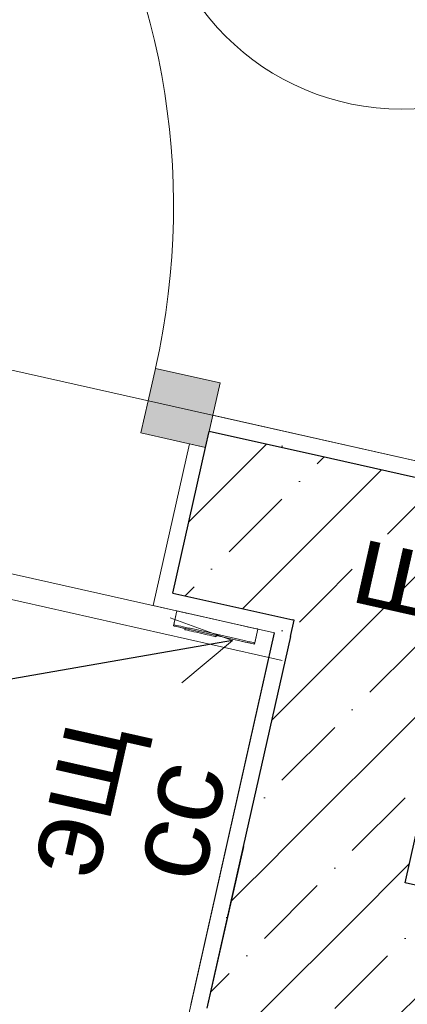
# Model space of a CAD drawing. Header units: millimetres. Extents: x -7218036 to -6523761, y 6117771 to 6337028.
# Tile 118 of 223: x -7154240 to -7153772, y 6136998 to 6138186. Entities that reach past the tile are written whole.
import ezdxf
from ezdxf.enums import TextEntityAlignment as Align

# ---------------------------------------------------------------- set-up
doc = ezdxf.new("R2010")
doc.units = ezdxf.units.MM
doc.header["$MEASUREMENT"] = 0
doc.linetypes.add('Штрихпунктирная', pattern=[670.277762, 352.777767, -176.388884, 0, -141.111112])
for name, color, linetype in [('S - квартира_помещение.АР', 7, 'Continuous'), ('S - МОП.АР', 7, 'Continuous'), ('АР-Стены_внутренние_пилоны.АР', 7, 'Continuous'), ('АР-Чертеж-Оси_Осевые размеры.АР', 7, 'Continuous'), ('АР-Чертеж-Размеры.АР', 7, 'Continuous')]:
    doc.layers.add(name, color=color, linetype=linetype)
for name, color, linetype, lineweight in [('АР-Мебель_Оборудование_Технология.АР_Ном._пера__101', 252, 'Continuous', 0), ('АР-Стены_внутренние_пилоны.АР_Ном._пера__1', 7, 'Continuous', 15), ('АР-Чертеж-Оси_Осевые размеры.АР_Ном._пера__120', 7, 'Continuous', 0), ('АР-Чертеж-Размеры.АР_Ном._пера__1', 7, 'Continuous', 0), ('Двери Archicad_Ном._пера__120', 7, 'Continuous', 0), ('ИОС-Шахты и отверстия.АР_Ном._пера__1', 7, 'Continuous', 0), ('Паспорта Зон Archicad_Ном._пера__1', 7, 'Continuous', 0)]:
    doc.layers.add(name, color=color, linetype=linetype, lineweight=lineweight)
doc.styles.add('РЎР“Р•РќР•Р\xa0Р\x98Р\xa0_РЎРўР\x98Р›Р¬_1', font='txt')
doc.styles.add('РЎР“Р•РќР•Р\xa0Р\x98Р\xa0_РЎРўР\x98Р›Р¬_2', font='GOTHIC.TTF')
doc.styles.add('РЎР“Р•РќР•Р\xa0Р\x98Р\xa0_РЎРўР\x98Р›Р¬_8', font='arial.ttf')
doc.dimstyles.new('СГЕНЕРИР_СТИЛЬ__2', dxfattribs={"dimtxt": 150, "dimasz": 142.5, "dimexe": 0.18, "dimexo": 0.0625, "dimgap": 0, "dimtad": 1, "dimdec": 0, "dimzin": 0, "dimdsep": 46, "dimtxsty": 'РЎР“Р•РќР•Р\xa0Р\x98Р\xa0_РЎРўР\x98Р›Р¬_2', "dimblk": 'ARROWHEAD_6', "dimblk1": 'ARROWHEAD_6', "dimblk2": 'ARROWHEAD_6', "dimcen": 0.09, "dimse1": 1, "dimse2": 1, "dimclrd": 7, "dimclre": 7, "dimclrt": 7, "dimazin": 0, "dimtfac": 1, "dimtdec": 4, "dimtmove": 2, "dimatfit": 3, "dimfxl": 1, "dimtolj": 1, "dimtzin": 0, "dimarcsym": 0})
doc.dimstyles.new('СГЕНЕРИР_СТИЛЬ__6', dxfattribs={"dimtxt": 0.18, "dimasz": 76, "dimexe": 0.18, "dimexo": 0.0625, "dimgap": 0, "dimtad": 0, "dimtih": 1, "dimtoh": 1, "dimdec": 4, "dimzin": 0, "dimdsep": 46, "dimcen": 0.09, "dimadec": 0, "dimazin": 0, "dimtfac": 1, "dimtdec": 4, "dimtmove": 0, "dimatfit": 3, "dimldrblk": 'ARROWHEAD_14', "dimfxl": 1, "dimtolj": 1, "dimtzin": 0, "dimarcsym": 0})
pattern_1 = [(45, (-6566190.34, 6562677.8), (-84.852814, 84.852814), []), (45, (-6566232.77, 6562720.22), (-84.852814, 84.852814), [90, -30, 0, -30])]
pattern_2 = [(45, (-6566190.34, 6563027.8), (-111.369318, 111.369318), [0, -105, 0, -157.5]), (110, (-6565840.34, 6563027.8), (148.001588, 53.868173), [0, -77, 0, -133])]

# ---------------------------------------------------------------- blocks, each defined once
blk = doc.blocks.new('Коридор_3_26_7', base_point=(-7152999.4, 6138291.9))
at = {"layer": 'Паспорта Зон Archicad_Ном._пера__1', "color": 7, "linetype": 'Continuous', "lineweight": 0}
blk.add_circle((-7153779, 6138378.3), 300, dxfattribs=at)
at = {"layer": 'Паспорта Зон Archicad_Ном._пера__1', "color": 7, "lineweight": 0, "style": 'РЎР“Р•РќР•Р\xa0Р\x98Р\xa0_РЎРўР\x98Р›Р¬_1'}
blk.add_attdef('ROOM_NUMBER', text='', height=250, rotation=347.3424, dxfattribs=at).set_placement((-7153779, 6138363.4), align=Align.MIDDLE_CENTER)
blk = doc.blocks.new('Стена_25_7', base_point=(-7151193.8, 6136452))
at = {"layer": 'АР-Стены_внутренние_пилоны.АР', "linetype": 'Continuous', "lineweight": 0, "true_color": 0x000000}
h = blk.add_hatch(dxfattribs=at)
h.set_pattern_fill('ЖЕЛЕЗОБЕТОН__PROJECT__0007', color=18, style=0, pattern_type=2)
h.set_pattern_definition(pattern_1)
h.paths.add_polyline_path([(-7153969.9, 6137188.2), (-7154013.8, 6136993), (-7153774.8, 6137144.4)])
h = blk.add_hatch(dxfattribs=at)
h.set_pattern_fill('ЖЕЛЕЗОБЕТОН__PROJECT__0007', color=18, style=0, pattern_type=2)
h.set_pattern_definition(pattern_1)
h.paths.add_polyline_path([(-7153774.8, 6137144.4), (-7154013.8, 6136993), (-7153818.6, 6136949.2)])
h = blk.add_hatch(dxfattribs=at)
h.set_pattern_fill('ЖЕЛЕЗОБЕТОН__PROJECT__0007', color=18, style=0, pattern_type=2)
h.set_pattern_definition(pattern_1)
h.paths.add_polyline_path([(-7153774.8, 6137144.4), (-7153818.6, 6136949.2), (-7151320.9, 6136388.3), (-7151277, 6136583.4)])
at = {"layer": 'АР-Стены_внутренние_пилоны.АР_Ном._пера__1', "color": 7, "linetype": 'Continuous', "lineweight": 30}
blk.add_line((-7153969.9, 6137188.2), (-7154013.8, 6136993), dxfattribs=at)
at = {"layer": 'АР-Стены_внутренние_пилоны.АР_Ном._пера__1', "color": 7, "linetype": 'Continuous', "lineweight": 30, "flags": 128}
blk.add_lwpolyline([(-7151277, 6136583.4), (-7153774.8, 6137144.4)], dxfattribs=at)
blk = doc.blocks.new('Металлическая Дверь 23[9]_7', base_point=(-6566190.3, 6562677.8))
at = {"layer": 'Двери Archicad_Ном._пера__120', "linetype": 'Continuous', "lineweight": 0, "true_color": 0xffffff}
blk.add_hatch(color=7, dxfattribs=at).paths.add_polyline_path([(-7154093.6, 6137687.4), (-7154015.5, 6137669.9), (-7153998, 6137747.9), (-7154076, 6137765.4), (-7154084.8, 6137726.4)])
at = {"layer": 'Двери Archicad_Ном._пера__120', "color": 7, "linetype": 'Continuous', "lineweight": 0}
for p, q in [((-7154084.8, 6137726.4), (-7154076, 6137765.4)), ((-7154076, 6137765.4), (-7153998, 6137747.9)), ((-7153998, 6137747.9), (-7154015.5, 6137669.9)), ((-7154093.6, 6137687.4), (-7154084.8, 6137726.4)), ((-7154011.1, 6137689.4), (-7154006.7, 6137708.9)), ((-7154011.1, 6137689.4), (-7154006.7, 6137708.9)), ((-7154015.5, 6137669.9), (-7154011.1, 6137689.4)), ((-7154015.5, 6137669.9), (-7154011.1, 6137689.4)), ((-7154015.5, 6137669.9), (-7154093.6, 6137687.4)), ((-7154035, 6137674.2), (-7154078.9, 6137479.1)), ((-7154059.3, 6137474.7), (-7154078.9, 6137479.1))]:
    blk.add_line(p, q, dxfattribs=at)
blk.add_arc((-7154944.4, 6137960.5), 890, 347.3419, 167.3417, dxfattribs=at)
blk = doc.blocks.new('Стена_26_7', base_point=(-7153798.9, 6137539.2))
at = {"layer": 'АР-Стены_внутренние_пилоны.АР', "linetype": 'Continuous', "lineweight": 0, "true_color": 0x000000}
h = blk.add_hatch(dxfattribs=at)
h.set_pattern_fill('ШТУКАТУРКА__ГИПС_01_0007', color=18, style=0, pattern_type=2)
h.set_pattern_definition(pattern_2)
h.paths.add_polyline_path([(-7154006.7, 6137708.9), (-7154011.1, 6137689.4), (-7153687.5, 6137616.7), (-7153665.2, 6137632.2)])
h = blk.add_hatch(dxfattribs=at)
h.set_pattern_fill('ЖЕЛЕЗОБЕТОН__PROJECT__0007', color=18, style=0, pattern_type=2)
h.set_pattern_definition(pattern_1)
h.paths.add_polyline_path([(-7154015.5, 6137669.9), (-7154055, 6137494.2), (-7153910.2, 6137461.7), (-7153908.2, 6137463.1), (-7153864.8, 6137656.5), (-7154011.1, 6137689.4)])
h = blk.add_hatch(dxfattribs=at)
h.set_pattern_fill('ШТУКАТУРКА__ГИПС_01_0007', color=18, style=0, pattern_type=2)
h.set_pattern_definition(pattern_2)
h.paths.add_polyline_path([(-7154059.3, 6137474.7), (-7154055, 6137494.2), (-7154015.5, 6137669.9), (-7154035, 6137674.2), (-7154078.9, 6137479.1)])
h = blk.add_hatch(dxfattribs=at)
h.set_pattern_fill('ЖЕЛЕЗОБЕТОН__PROJECT__0007', color=18, style=0, pattern_type=2)
h.set_pattern_definition(pattern_1)
h.paths.add_polyline_path([(-7153908.2, 6137463.1), (-7153687.5, 6137616.7), (-7153864.8, 6137656.5)])
h = blk.add_hatch(dxfattribs=at)
h.set_pattern_fill('ЖЕЛЕЗОБЕТОН__PROJECT__0007', color=18, style=0, pattern_type=2)
h.set_pattern_definition(pattern_1)
h.paths.add_polyline_path([(-7153713.4, 6137417.5), (-7153669.6, 6137612.7), (-7153687.5, 6137616.7), (-7153908.2, 6137463.1), (-7153908.6, 6137461.4)])
h = blk.add_hatch(dxfattribs=at)
h.set_pattern_fill('ШТУКАТУРКА__ГИПС_01_0007', color=18, style=0, pattern_type=2)
h.set_pattern_definition(pattern_2)
h.paths.add_polyline_path([(-7154059.3, 6137474.7), (-7153932.5, 6137446.2), (-7153928.1, 6137465.7), (-7154055, 6137494.2)])
h = blk.add_hatch(dxfattribs=at)
h.set_pattern_fill('ШТУКАТУРКА__ГИПС_01_0007', color=18, style=0, pattern_type=2)
h.set_pattern_definition(pattern_2)
h.paths.add_polyline_path([(-7153932.5, 6137446.2), (-7153910.2, 6137461.7), (-7153928.1, 6137465.7)])
h = blk.add_hatch(dxfattribs=at)
h.set_pattern_fill('ЖЕЛЕЗОБЕТОН__PROJECT__0007', color=18, style=0, pattern_type=2)
h.set_pattern_definition(pattern_1)
h.paths.add_polyline_path([(-7153908.6, 6137461.4), (-7153908.2, 6137463.1), (-7153910.2, 6137461.7)])
h = blk.add_hatch(dxfattribs=at)
h.set_pattern_fill('ШТУКАТУРКА__ГИПС_01_0007', color=18, style=0, pattern_type=2)
h.set_pattern_definition(pattern_2)
h.paths.add_polyline_path([(-7153932.5, 6137446.2), (-7153913, 6137441.8), (-7153908.6, 6137461.4), (-7153910.2, 6137461.7)])
at = {"layer": 'АР-Стены_внутренние_пилоны.АР_Ном._пера__1', "color": 7, "linetype": 'Continuous', "lineweight": 0}
for p, q in [((-7154011.1, 6137689.4), (-7154006.7, 6137708.9)), ((-7154035, 6137674.2), (-7154078.9, 6137479.1)), ((-7154015.5, 6137669.9), (-7154035, 6137674.2)), ((-7154059.3, 6137474.7), (-7154078.9, 6137479.1))]:
    blk.add_line(p, q, dxfattribs=at)
at = {"layer": 'АР-Стены_внутренние_пилоны.АР_Ном._пера__1', "color": 7, "linetype": 'Continuous', "lineweight": 30}
for p, q in [((-7154015.5, 6137669.9), (-7154011.1, 6137689.4)), ((-7153864.8, 6137656.5), (-7154011.1, 6137689.4)), ((-7154055, 6137494.2), (-7154015.5, 6137669.9)), ((-7153687.5, 6137616.7), (-7153864.8, 6137656.5)), ((-7154055, 6137494.2), (-7153910.2, 6137461.7)), ((-7153913, 6137441.8), (-7153908.6, 6137461.4)), ((-7153908.6, 6137461.4), (-7153910.2, 6137461.7))]:
    blk.add_line(p, q, dxfattribs=at)
at = {"layer": 'АР-Стены_внутренние_пилоны.АР_Ном._пера__1', "color": 7, "linetype": 'Continuous', "lineweight": 0, "flags": 128}
for points in [[(-7153665.2, 6137632.2), (-7154006.7, 6137708.9)], [(-7154059.3, 6137474.7), (-7153932.5, 6137446.2)]]:
    blk.add_lwpolyline(points, dxfattribs=at)
at = {"layer": 'Двери Archicad_Ном._пера__120', "color": 7, "linetype": 'Continuous', "lineweight": 0}
blk.add_blockref('Металлическая Дверь 23[9]_7', (-6566190.3, 6562677.8), dxfattribs=at)
blk = doc.blocks.new('Стена_45_7', base_point=(-7153906.2, 6137061.1))
at = {"layer": 'АР-Стены_внутренние_пилоны.АР', "linetype": 'Continuous', "lineweight": 0, "true_color": 0x000000}
h = blk.add_hatch(dxfattribs=at)
h.set_pattern_fill('ЖЕЛЕЗОБЕТОН__PROJECT__0007', color=18, style=0, pattern_type=2)
h.set_pattern_definition(pattern_1)
h.paths.add_polyline_path([(-7153908.6, 6137461.4), (-7153969.9, 6137188.2), (-7153774.8, 6137144.4), (-7153713.4, 6137417.5)])
h = blk.add_hatch(dxfattribs=at)
h.set_pattern_fill('ШТУКАТУРКА__ГИПС_01_0007', color=18, style=0, pattern_type=2)
h.set_pattern_definition(pattern_2)
h.paths.add_polyline_path([(-7153932.5, 6137446.2), (-7154033.3, 6136997.4), (-7154013.8, 6136993), (-7153913, 6137441.8)])
at = {"layer": 'АР-Стены_внутренние_пилоны.АР_Ном._пера__1', "color": 7, "linetype": 'Continuous', "lineweight": 30}
for p, q in [((-7153913, 6137441.8), (-7153908.6, 6137461.4)), ((-7153913, 6137441.8), (-7153969.9, 6137188.2)), ((-7153969.9, 6137188.2), (-7154013.8, 6136993))]:
    blk.add_line(p, q, dxfattribs=at)
at = {"layer": 'АР-Стены_внутренние_пилоны.АР_Ном._пера__1', "color": 7, "linetype": 'Continuous', "lineweight": 0, "flags": 128}
blk.add_lwpolyline([(-7153932.5, 6137446.2), (-7154033.3, 6136997.4)], dxfattribs=at)
at = {"layer": 'АР-Стены_внутренние_пилоны.АР_Ном._пера__1', "color": 7, "linetype": 'Continuous', "lineweight": 30, "flags": 128}
blk.add_lwpolyline([(-7153774.8, 6137144.4), (-7153713.4, 6137417.5)], dxfattribs=at)
blk = doc.blocks.new('Дверной звонок[33]_7', base_point=(-7153952.4, 6137450.7))
at = {"layer": 'АР-Мебель_Оборудование_Технология.АР_Ном._пера__101', "color": 252, "linetype": 'Continuous', "lineweight": 0}
for p, q in [((-7154050, 6137472.6), (-7154053.7, 6137456)), ((-7154049.4, 6137472.5), (-7154050, 6137472.6)), ((-7154048.2, 6137472.2), (-7154049.4, 6137472.5)), ((-7154046.5, 6137471.8), (-7154048.2, 6137472.2)), ((-7154044.3, 6137471.3), (-7154046.5, 6137471.8)), ((-7154041.7, 6137470.8), (-7154044.3, 6137471.3)), ((-7154038.7, 6137470.1), (-7154041.7, 6137470.8)), ((-7154035.5, 6137469.4), (-7154038.7, 6137470.1)), ((-7154032.2, 6137468.6), (-7154035.5, 6137469.4)), ((-7154030.5, 6137468.2), (-7154032.2, 6137468.6)), ((-7153971.9, 6137455.1), (-7154030.5, 6137468.2)), ((-7154053.7, 6137456), (-7154054, 6137454.5)), ((-7154053.5, 6137454.4), (-7154054, 6137454.5)), ((-7154053.1, 6137455.8), (-7154053.7, 6137456)), ((-7154052.3, 6137454.1), (-7154053.5, 6137454.4)), ((-7154052, 6137455.6), (-7154053.1, 6137455.8)), ((-7154050.6, 6137453.7), (-7154052.3, 6137454.1)), ((-7154050.3, 6137455.2), (-7154052, 6137455.6)), ((-7154048.4, 6137453.3), (-7154050.6, 6137453.7)), ((-7154048.1, 6137454.7), (-7154050.3, 6137455.2)), ((-7154045.8, 6137452.7), (-7154048.4, 6137453.3)), ((-7154045.4, 6137454.1), (-7154048.1, 6137454.7)), ((-7154042.8, 6137452), (-7154045.8, 6137452.7)), ((-7154042.5, 6137453.4), (-7154045.4, 6137454.1)), ((-7154039.6, 6137451.3), (-7154042.8, 6137452)), ((-7154039.3, 6137452.7), (-7154042.5, 6137453.4)), ((-7154040.1, 6137451.4), (-7154040.5, 6137450)), ((-7154036.2, 6137450.5), (-7154039.6, 6137451.3)), ((-7154035.9, 6137452), (-7154039.3, 6137452.7)), ((-7154034.2, 6137451.6), (-7154035.9, 6137452)), ((-7153975.7, 6137438.4), (-7154034.2, 6137451.6)), ((-7153970.2, 6137454.7), (-7153971.9, 6137455.1)), ((-7153966.9, 6137453.9), (-7153970.2, 6137454.7)), ((-7153963.7, 6137453.2), (-7153966.9, 6137453.9)), ((-7153960.7, 6137452.6), (-7153963.7, 6137453.2)), ((-7153958.1, 6137452), (-7153960.7, 6137452.6)), ((-7153955.9, 6137451.5), (-7153958.1, 6137452)), ((-7153954.2, 6137451.1), (-7153955.9, 6137451.5)), ((-7154039.9, 6137449.8), (-7154040.5, 6137450)), ((-7154038.8, 6137449.6), (-7154039.9, 6137449.8)), ((-7154037.1, 6137449.2), (-7154038.8, 6137449.6)), ((-7154035, 6137448.7), (-7154037.1, 6137449.2)), ((-7154034.5, 6137450.1), (-7154036.2, 6137450.5)), ((-7154032.4, 6137448.2), (-7154035, 6137448.7)), ((-7153976, 6137437), (-7154034.5, 6137450.1)), ((-7154029.5, 6137447.5), (-7154032.4, 6137448.2)), ((-7154026.4, 6137446.8), (-7154029.5, 6137447.5)), ((-7154023.2, 6137446.1), (-7154026.4, 6137446.8)), ((-7154019.9, 6137445.3), (-7154023.2, 6137446.1)), ((-7154016.6, 6137444.6), (-7154019.9, 6137445.3)), ((-7154013.5, 6137443.9), (-7154016.6, 6137444.6)), ((-7154010.6, 6137443.3), (-7154013.5, 6137443.9)), ((-7154008.1, 6137442.7), (-7154010.6, 6137443.3)), ((-7154005.9, 6137442.2), (-7154008.1, 6137442.7)), ((-7154004.3, 6137441.8), (-7154005.9, 6137442.2)), ((-7154003.1, 6137441.6), (-7154004.3, 6137441.8)), ((-7154002.6, 6137441.5), (-7154003.1, 6137441.6)), ((-7154002.2, 6137442.9), (-7154002.6, 6137441.5)), ((-7153952.4, 6137450.7), (-7153956.2, 6137434)), ((-7153953, 6137450.8), (-7153954.2, 6137451.1)), ((-7153952.4, 6137450.7), (-7153953, 6137450.8)), ((-7153974.3, 6137436.6), (-7153976, 6137437)), ((-7153974, 6137438), (-7153975.7, 6137438.4)), ((-7153970.9, 6137435.9), (-7153974.3, 6137436.6)), ((-7153970.6, 6137437.3), (-7153974, 6137438)), ((-7153967.7, 6137435.1), (-7153970.9, 6137435.9)), ((-7153967.4, 6137436.6), (-7153970.6, 6137437.3)), ((-7153964.8, 6137434.5), (-7153967.7, 6137435.1)), ((-7153964.4, 6137435.9), (-7153967.4, 6137436.6)), ((-7153962.1, 6137433.9), (-7153964.8, 6137434.5)), ((-7153961.8, 6137435.3), (-7153964.4, 6137435.9)), ((-7153959.9, 6137433.4), (-7153962.1, 6137433.9)), ((-7153959.6, 6137434.8), (-7153961.8, 6137435.3)), ((-7153958.2, 6137433), (-7153959.9, 6137433.4)), ((-7153957.9, 6137434.4), (-7153959.6, 6137434.8)), ((-7153957.1, 6137432.7), (-7153958.2, 6137433)), ((-7153956.7, 6137434.2), (-7153957.9, 6137434.4)), ((-7153956.5, 6137432.6), (-7153957.1, 6137432.7)), ((-7153956.2, 6137434), (-7153956.7, 6137434.2)), ((-7153956.2, 6137434), (-7153956.5, 6137432.6))]:
    blk.add_line(p, q, dxfattribs=at)
at = {"layer": 'АР-Мебель_Оборудование_Технология.АР_Ном._пера__101', "color": 252, "linetype": 'Continuous', "lineweight": 0, "flags": 128}
for points in [[(-7153956.5, 6137432.6), (-7154054, 6137454.5), (-7154050, 6137472.6), (-7153952.4, 6137450.7)], [(-7154034.5, 6137450.1), (-7154036.2, 6137450.5), (-7154039.6, 6137451.3), (-7154040.1, 6137451.4), (-7154040.5, 6137450), (-7154039.9, 6137449.8), (-7154038.8, 6137449.6), (-7154037.1, 6137449.2), (-7154035, 6137448.7), (-7154032.4, 6137448.2), (-7154029.5, 6137447.5), (-7154026.4, 6137446.8), (-7154023.2, 6137446.1), (-7154019.9, 6137445.3), (-7154016.6, 6137444.6), (-7154013.5, 6137443.9), (-7154010.6, 6137443.3), (-7154008.1, 6137442.7), (-7154005.9, 6137442.2), (-7154004.3, 6137441.8), (-7154003.1, 6137441.6), (-7154002.6, 6137441.5), (-7154002.2, 6137442.9)]]:
    blk.add_lwpolyline(points, close=True, dxfattribs=at)
blk = doc.blocks.new('*D468', base_point=(-6566190.3, 6562677.8))
at = {"layer": 'АР-Чертеж-Размеры.АР_Ном._пера__1', "color": 7, "linetype": 'Continuous', "lineweight": 0, "transparency": 16777216}
for p, q in [((-7156346.4, 6136829.4), (-7156284.7, 6137103.8)), ((-7156225.9, 6137023.3), (-7156405.2, 6136909.8)), ((-7156425.3, 6136991.2), (-7156315.5, 6136966.6)), ((-7156315.5, 6136966.6), (-7154149.5, 6136480.1)), ((-7154180.3, 6136342.9), (-7154118.6, 6136617.3)), ((-7154239.1, 6136423.4), (-7154059.8, 6136536.8)), ((-7154149.5, 6136480.1), (-7154039.7, 6136455.4))]:
    blk.add_line(p, q, dxfattribs=at)
at = {"layer": 'АР-Чертеж-Размеры.АР_Ном._пера__1', "color": 7, "lineweight": 0, "transparency": 16777216, "insert": (-7156158.7, 6136962.1), "char_height": 150, "attachment_point": 7, "rotation": 347.3419, "style": 'РЎР“Р•РќР•Р\xa0Р\x98Р\xa0_РЎРўР\x98Р›Р¬_2'}
blk.add_mtext('\\A1;{\\pql;\\fCentury Gothic|b0|i0|c204|p0;\\W1.000000;2\xa0220}', dxfattribs=at)
blk = doc.blocks.new('ARROWHEAD_6')
at = {"color": 0, "linetype": 'Continuous', "lineweight": 0}
for p, q in [((-0.5, -0.5), (0.5, 0.5)), ((0, 0), (-1, 0))]:
    blk.add_line(p, q, dxfattribs=at)
blk = doc.blocks.new('*D514', base_point=(-6566190.3, 6562677.8))
at = {"layer": 'АР-Чертеж-Размеры.АР_Ном._пера__1', "color": 7, "linetype": 'Continuous', "lineweight": 0, "transparency": 16777216}
for p, q in [((-7152207.8, 6139019.5), (-7152232.4, 6138909.7)), ((-7152175.7, 6138820.1), (-7152289.2, 6138999.3)), ((-7152369.6, 6138940.5), (-7152095.2, 6138878.9)), ((-7152232.4, 6138909.7), (-7152574.3, 6137387.2)), ((-7152631.1, 6137476.8), (-7152517.6, 6137297.6)), ((-7152711.6, 6137418), (-7152437.1, 6137356.4)), ((-7152574.3, 6137387.2), (-7152599, 6137277.5))]:
    blk.add_line(p, q, dxfattribs=at)
at = {"layer": 'АР-Чертеж-Размеры.АР_Ном._пера__1', "color": 7, "lineweight": 0, "transparency": 16777216, "insert": (-7152438.5, 6138129.2), "char_height": 150, "attachment_point": 7, "rotation": 77.3422, "style": 'РЎР“Р•РќР•Р\xa0Р\x98Р\xa0_РЎРўР\x98Р›Р¬_2'}
blk.add_mtext('\\A1;{\\pql;\\fCentury Gothic|b0|i0|c204|p0;\\W1.000000;1\xa0560}', dxfattribs=at)
blk = doc.blocks.new('ARROWHEAD_14')
at = {"color": 0, "linetype": 'Continuous', "lineweight": 0}
blk.add_line((0, 0), (-1, 0), dxfattribs=at)
at = {"color": 0, "linetype": 'Continuous', "lineweight": 0, "flags": 128}
blk.add_lwpolyline([(-0.9093, 0.525), (0, 0), (-0.9093, -0.525)], dxfattribs=at)
blk = doc.blocks.new('Стандартный Маркер Сетки[101]_7', base_point=(-7215418.6, 6151224.6))
at = {"layer": 'АР-Чертеж-Оси_Осевые размеры.АР_Ном._пера__120', "color": 7, "linetype": 'Штрихпунктирная', "lineweight": 0}
blk.add_line((-7214442.9, 6151005.4), (-7135501.7, 6133275.6), dxfattribs=at)
at = {"layer": 'АР-Чертеж-Оси_Осевые размеры.АР_Ном._пера__120', "color": 7, "lineweight": 0, "style": 'РЎР“Р•РќР•Р\xa0Р\x98Р\xa0_РЎРўР\x98Р›Р¬_2'}
for tag, p in [('AC_MarkerText_1_0', (-7215836.5, 6151515.2)), ('AC_MarkerText_1_1', (-7133968.2, 6133128))]:
    blk.add_attdef(tag, text='', height=350, rotation=347.3417, dxfattribs=at).set_placement(p, align=Align.TOP_CENTER)
blk = doc.blocks.new('Стандартный Маркер Сетки[104]_7', base_point=(-7215418.6, 6151224.6))
at = {"layer": 'АР-Чертеж-Оси_Осевые размеры.АР_Ном._пера__120', "color": 7, "linetype": 'Штрихпунктирная', "lineweight": 0}
blk.add_line((-7214442.9, 6151005.4), (-7135501.7, 6133275.6), dxfattribs=at)
at = {"layer": 'АР-Чертеж-Оси_Осевые размеры.АР_Ном._пера__120', "color": 7, "lineweight": 0, "style": 'РЎР“Р•РќР•Р\xa0Р\x98Р\xa0_РЎРўР\x98Р›Р¬_2'}
for tag, p in [('AC_MarkerText_1_0', (-7215836.5, 6151515.2)), ('AC_MarkerText_1_1', (-7133968.2, 6133128))]:
    blk.add_attdef(tag, text='', height=350, rotation=347.3417, dxfattribs=at).set_placement(p, align=Align.TOP_CENTER)
blk = doc.blocks.new('Стандартный Маркер Сетки[107]_7', base_point=(-7215418.6, 6151224.6))
at = {"layer": 'АР-Чертеж-Оси_Осевые размеры.АР_Ном._пера__120', "color": 7, "linetype": 'Штрихпунктирная', "lineweight": 0}
blk.add_line((-7214442.9, 6151005.4), (-7135501.7, 6133275.6), dxfattribs=at)
at = {"layer": 'АР-Чертеж-Оси_Осевые размеры.АР_Ном._пера__120', "color": 7, "lineweight": 0, "style": 'РЎР“Р•РќР•Р\xa0Р\x98Р\xa0_РЎРўР\x98Р›Р¬_2'}
for tag, p in [('AC_MarkerText_1_0', (-7215836.5, 6151515.2)), ('AC_MarkerText_1_1', (-7133968.2, 6133128))]:
    blk.add_attdef(tag, text='', height=350, rotation=347.3417, dxfattribs=at).set_placement(p, align=Align.TOP_CENTER)
blk = doc.blocks.new('Стандартный Маркер Сетки[110]_7', base_point=(-7215418.6, 6151224.6))
at = {"layer": 'АР-Чертеж-Оси_Осевые размеры.АР_Ном._пера__120', "color": 7, "linetype": 'Штрихпунктирная', "lineweight": 0}
blk.add_line((-7214442.9, 6151005.4), (-7135501.7, 6133275.6), dxfattribs=at)
at = {"layer": 'АР-Чертеж-Оси_Осевые размеры.АР_Ном._пера__120', "color": 7, "lineweight": 0, "style": 'РЎР“Р•РќР•Р\xa0Р\x98Р\xa0_РЎРўР\x98Р›Р¬_2'}
for tag, p in [('AC_MarkerText_1_0', (-7215836.5, 6151515.2)), ('AC_MarkerText_1_1', (-7133968.2, 6133128))]:
    blk.add_attdef(tag, text='', height=350, rotation=347.3417, dxfattribs=at).set_placement(p, align=Align.TOP_CENTER)

msp = doc.modelspace()

# ---------------------------------------------------------------- linework, layer by layer
at = {"layer": 'S - квартира_помещение.АР', "color": 254, "linetype": 'Continuous', "lineweight": 0, "true_color": 0xd8d8d8, "flags": 128}
msp.add_lwpolyline([(-7154610.7, 6134426.407), (-7153932.497, 6137446.24), (-7156079.063, 6137928.323), (-7156385.834, 6136562.362), (-7155312.603, 6136321.333), (-7155684.035, 6134667.46)], close=True, dxfattribs=at)
at = {"layer": 'S - МОП.АР', "color": 254, "linetype": 'Continuous', "lineweight": 0, "true_color": 0xdadada, "flags": 128}
msp.add_lwpolyline([(-7146382.639, 6138251.176), (-7150295.038, 6139130.552), (-7150435.659, 6138504.918), (-7156748.015, 6139923.651), (-7157089.913, 6138401.333), (-7147162.243, 6136171.746), (-7146974.894, 6137005.953), (-7146677.305, 6136939.12)], close=True, dxfattribs=at)

# ---------------------------------------------------------------- block references
at = {"layer": 'S - МОП.АР', "color": 7, "linetype": 'Continuous', "lineweight": 0}
msp.add_blockref('Коридор_3_26_7', (-7152999.439, 6138291.937), dxfattribs=at).add_auto_attribs({'ROOM_NUMBER': '3'})
at = {"layer": 'АР-Мебель_Оборудование_Технология.АР_Ном._пера__101', "color": 252, "linetype": 'Continuous', "lineweight": 0}
msp.add_blockref('Дверной звонок[33]_7', (-7153952.415, 6137450.701), dxfattribs=at)
at = {"layer": 'АР-Стены_внутренние_пилоны.АР', "color": 7, "lineweight": 0}
for name, p in [('Стена_26_7', (-7153798.86, 6137539.204)), ('Стена_45_7', (-7153906.224, 6137061.132)), ('Стена_25_7', (-7151193.81, 6136451.971))]:
    msp.add_blockref(name, p, dxfattribs=at)
at = {"layer": 'АР-Чертеж-Оси_Осевые размеры.АР', "color": 8, "linetype": 'Continuous', "lineweight": 15}
for name in ['Стандартный Маркер Сетки[101]_7', 'Стандартный Маркер Сетки[104]_7', 'Стандартный Маркер Сетки[107]_7', 'Стандартный Маркер Сетки[110]_7']:
    msp.add_blockref(name, (-7215418.612, 6151224.553), dxfattribs=at)

# ---------------------------------------------------------------- texts
at = {"layer": 'ИОС-Шахты и отверстия.АР_Ном._пера__1', "color": 7, "linetype": 'Continuous', "lineweight": 0, "insert": (-7153310.206, 6137400.832), "char_height": 100, "attachment_point": 5, "rotation": 347.34165, "style": 'РЎР“Р•РќР•Р\xa0Р\x98Р\xa0_РЎРўР\x98Р›Р¬_8'}
msp.add_mtext('\\A1;{\\pqc;\\fArial|b0|i0|c204|p0;\\W1.000000;шкаф ВК+отопл.}', dxfattribs=at)
at = {"layer": 'ИОС-Шахты и отверстия.АР_Ном._пера__1', "color": 7, "linetype": 'Continuous', "lineweight": 0, "insert": (-7154114.09, 6137233.893), "char_height": 100, "attachment_point": 5, "rotation": 77.34265, "line_spacing_factor": 0.754318, "style": 'РЎР“Р•РќР•Р\xa0Р\x98Р\xa0_РЎРўР\x98Р›Р¬_8'}
msp.add_mtext('\\A1;{\\pqc;\\fArial|b0|i0|c204|p0;\\W1.000000;эщ\\P\\pqc;\\fArial|b0|i0|c204|p0;\\W1.000000;сс}', dxfattribs=at)

# ---------------------------------------------------------------- dimensions: what is measured, and where the dimension line sits
at = {"layer": 'АР-Чертеж-Размеры.АР', "color": 7, "linetype": 'Continuous', "lineweight": 0}
for base, p1, p2, angle, picture, middle, turn in [((-7152574.347, 6137387.217), (-7154650.249, 6139452.717), (-7152416.351, 6137351.733), 257.34216, '*D514', (-7152455.244, 6138396.698), 77.34216), ((-7154149.459, 6136480.094), (-7156405.348, 6136566.745), (-7154276.525, 6135914.326), 347.341885, '*D468', (-7155891.159, 6136978.881), 347.341885)]:
    dim = msp.add_linear_dim(base=base, p1=p1, p2=p2, angle=angle, dimstyle='СГЕНЕРИР_СТИЛЬ__2', dxfattribs=at)
    dim.commit()
    dim.dimension.update_dxf_attribs({"geometry": picture, "text_midpoint": middle, "dimtype": 160, "text_rotation": turn})

# ---------------------------------------------------------------- leaders
at = {"layer": 'АР-Мебель_Оборудование_Технология.АР_Ном._пера__101', "color": 252, "linetype": 'Continuous', "lineweight": 0, "annotation_type": 0, "has_hookline": 1, "hookline_direction": 1, "text_width": 509.098, "horizontal_direction": (0.975697, -0.219125, 0)}
msp.add_leader([(-7153983.04, 6137437.081), (-7154543.146, 6137338.695), (-7154617.299, 6137355.348)], dimstyle='СГЕНЕРИР_СТИЛЬ__6', dxfattribs=at)

doc.saveas('drawing.dxf')
